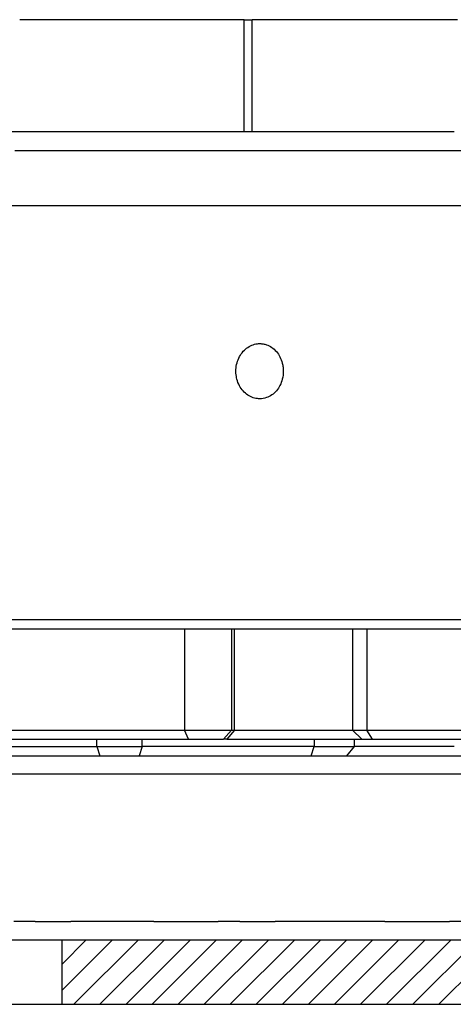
# Model space of a CAD drawing. Extents: x -1763 to 4575, y -3429 to 1051.
# Tile 14 of 174: x 34 to 58, y -2488 to -2434. Entities that reach past the tile are written whole.
import ezdxf

# ---------------------------------------------------------------- set-up
doc = ezdxf.new("R2010")
doc.units = 0
doc.linetypes.add('DASHED', pattern=[15, 7, -8])
doc.layers.get('0').update_dxf_attribs({"linetype": 'CONTINUOUS'})
doc.layers.add('1', color=7, linetype='CONTINUOUS')

# ---------------------------------------------------------------- blocks, each defined once
blk = doc.blocks.new('Z-STACK', base_point=(-660.966, -2583.474))
at = {"layer": '1', "linetype": 'CONTINUOUS'}
h = blk.add_hatch(dxfattribs=at)
h.set_pattern_fill('USER', color=4, angle=45, pattern_type=0)
h.set_pattern_definition([(45, (-1142.2401, -11457.8625), (-0.70710678, 0.70710678), [])])
h.paths.add_polyline_path([(136.345, -2484.16), (136.345, -2484.16), (141.821, -2484.16), (141.821, -2487.66), (136.345, -2487.66), (134.345, -2487.66), (100.643, -2487.66), (36.397, -2487.66), (36.397, -2484.16), (44.801, -2484.16), (44.801, -2484.16), (44.869, -2484.16), (44.869, -2484.16), (46.286, -2484.16), (46.44, -2484.16), (46.908, -2484.16), (57.163, -2484.16), (71.047, -2484.16), (71.897, -2484.16), (76.093, -2484.16), (76.097, -2484.16), (76.965, -2484.16), (77.058, -2484.16), (82.705, -2484.16), (83.397, -2484.16), (84.397, -2484.16), (84.557, -2484.16), (85.758, -2484.16), (103.294, -2484.16), (104.294, -2484.16), (106.758, -2484.16), (107.758, -2484.16), (110.221, -2484.16), (111.221, -2484.16), (111.635, -2484.16), (112.635, -2484.16), (117.442, -2484.16), (118.442, -2484.16), (120.917, -2484.16), (121.917, -2484.16), (123.063, -2484.16), (125.754, -2484.16), (129.567, -2484.16), (131.197, -2484.16), (134.345, -2484.16), (134.345, -2484.16)])
at = {"color": 2, "linetype": 'CONTINUOUS'}
for p, q in [((34.118, -2434.16), (34.117, -2434.16)), ((34.233, -2434.16), (34.118, -2434.16)), ((34.323, -2434.16), (34.233, -2434.16)), ((34.323, -2434.16), (34.323, -2434.16)), ((34.42, -2434.16), (34.323, -2434.16)), ((34.549, -2434.16), (34.42, -2434.16)), ((34.617, -2434.16), (34.549, -2434.16)), ((34.77, -2434.16), (34.617, -2434.16)), ((34.799, -2434.16), (34.77, -2434.16)), ((34.816, -2434.16), (34.799, -2434.16)), ((34.982, -2434.16), (34.816, -2434.16)), ((35.05, -2434.16), (34.982, -2434.16)), ((35.116, -2434.16), (35.05, -2434.16)), ((35.364, -2434.16), (35.116, -2434.16)), ((35.467, -2434.16), (35.364, -2434.16)), ((35.591, -2434.16), (35.467, -2434.16)), ((35.615, -2434.16), (35.591, -2434.16)), ((35.617, -2434.16), (35.615, -2434.16)), ((35.871, -2434.16), (35.617, -2434.16)), ((35.918, -2434.16), (35.871, -2434.16)), ((36.033, -2434.16), (35.918, -2434.16)), ((36.123, -2434.16), (36.033, -2434.16)), ((36.22, -2434.16), (36.123, -2434.16)), ((36.413, -2434.16), (36.22, -2434.16)), ((36.417, -2434.16), (36.413, -2434.16)), ((36.509, -2434.16), (36.417, -2434.16)), ((36.57, -2434.16), (36.509, -2434.16)), ((36.599, -2434.16), (36.57, -2434.16)), ((36.85, -2434.16), (36.599, -2434.16)), ((36.916, -2434.16), (36.85, -2434.16)), ((36.978, -2434.16), (36.916, -2434.16)), ((37.024, -2434.16), (36.978, -2434.16)), ((37.147, -2434.16), (37.024, -2434.16)), ((37.164, -2434.16), (37.147, -2434.16)), ((37.206, -2434.16), (37.164, -2434.16)), ((37.271, -2434.16), (37.206, -2434.16)), ((37.415, -2434.16), (37.271, -2434.16)), ((37.417, -2434.16), (37.415, -2434.16)), ((37.544, -2434.16), (37.417, -2434.16)), ((37.708, -2434.16), (37.544, -2434.16)), ((37.733, -2434.16), (37.708, -2434.16)), ((37.736, -2434.16), (37.733, -2434.16)), ((37.813, -2434.16), (37.736, -2434.16)), ((37.909, -2434.16), (37.813, -2434.16)), ((37.996, -2434.16), (37.909, -2434.16)), ((38.14, -2434.16), (37.996, -2434.16)), ((38.368, -2434.16), (38.14, -2434.16)), ((38.378, -2434.16), (38.368, -2434.16)), ((38.443, -2434.16), (38.378, -2434.16)), ((38.547, -2434.16), (38.443, -2434.16)), ((38.614, -2434.16), (38.547, -2434.16)), ((38.824, -2434.16), (38.614, -2434.16)), ((38.944, -2434.16), (38.824, -2434.16)), ((39, -2434.16), (38.944, -2434.16)), ((39.006, -2434.16), (39, -2434.16)), ((39.153, -2434.16), (39.006, -2434.16)), ((39.187, -2434.16), (39.153, -2434.16)), ((39.287, -2434.16), (39.187, -2434.16)), ((39.508, -2434.16), (39.287, -2434.16)), ((39.533, -2434.16), (39.508, -2434.16)), ((39.536, -2434.16), (39.533, -2434.16)), ((39.632, -2434.16), (39.536, -2434.16)), ((39.796, -2434.16), (39.632, -2434.16)), ((39.94, -2434.16), (39.796, -2434.16)), ((40.068, -2434.16), (39.94, -2434.16)), ((40.085, -2434.16), (40.068, -2434.16)), ((40.168, -2434.16), (40.085, -2434.16)), ((40.243, -2434.16), (40.168, -2434.16)), ((40.351, -2434.16), (40.243, -2434.16)), ((40.414, -2434.16), (40.351, -2434.16)), ((40.583, -2434.16), (40.414, -2434.16)), ((40.687, -2434.16), (40.583, -2434.16)), ((40.783, -2434.16), (40.687, -2434.16)), ((40.8, -2434.16), (40.783, -2434.16)), ((40.849, -2434.16), (40.8, -2434.16)), ((40.953, -2434.16), (40.849, -2434.16)), ((40.987, -2434.16), (40.953, -2434.16)), ((41.046, -2434.16), (40.987, -2434.16)), ((41.204, -2434.16), (41.046, -2434.16)), ((41.329, -2434.16), (41.204, -2434.16)), ((41.432, -2434.16), (41.329, -2434.16)), ((41.448, -2434.16), (41.432, -2434.16)), ((41.468, -2434.16), (41.448, -2434.16)), ((41.481, -2434.16), (41.468, -2434.16)), ((41.485, -2434.16), (41.481, -2434.16)), ((41.533, -2434.16), (41.485, -2434.16)), ((42.057, -2434.16), (41.533, -2434.16)), ((42.093, -2434.16), (42.057, -2434.16)), ((42.128, -2434.16), (42.093, -2434.16)), ((42.151, -2434.16), (42.128, -2434.16)), ((42.183, -2434.16), (42.151, -2434.16)), ((42.249, -2434.16), (42.183, -2434.16)), ((42.383, -2434.16), (42.249, -2434.16)), ((42.669, -2434.16), (42.383, -2434.16)), ((42.691, -2434.16), (42.669, -2434.16)), ((42.846, -2434.16), (42.691, -2434.16)), ((42.856, -2434.16), (42.846, -2434.16)), ((42.881, -2434.16), (42.856, -2434.16)), ((42.909, -2434.16), (42.881, -2434.16)), ((43.004, -2434.16), (42.909, -2434.16)), ((43.129, -2434.16), (43.004, -2434.16)), ((43.248, -2434.16), (43.129, -2434.16)), ((43.333, -2434.16), (43.248, -2434.16)), ((43.593, -2434.16), (43.333, -2434.16)), ((43.62, -2434.16), (43.593, -2434.16)), ((43.644, -2434.16), (43.62, -2434.16)), ((43.729, -2434.16), (43.644, -2434.16)), ((43.857, -2434.16), (43.729, -2434.16)), ((43.893, -2434.16), (43.857, -2434.16)), ((43.916, -2434.16), (43.893, -2434.16)), ((43.928, -2434.16), (43.916, -2434.16)), ((44.069, -2434.16), (43.928, -2434.16)), ((44.328, -2434.16), (44.069, -2434.16)), ((44.491, -2434.16), (44.328, -2434.16)), ((44.516, -2434.16), (44.491, -2434.16)), ((44.558, -2434.16), (44.516, -2434.16)), ((44.638, -2434.16), (44.558, -2434.16)), ((44.656, -2434.16), (44.638, -2434.16)), ((44.682, -2434.16), (44.656, -2434.16)), ((44.709, -2434.16), (44.682, -2434.16)), ((44.892, -2434.16), (44.709, -2434.16)), ((44.993, -2434.16), (44.892, -2434.16)), ((45.024, -2434.16), (44.993, -2434.16)), ((45.129, -2434.16), (45.024, -2434.16)), ((45.387, -2434.16), (45.129, -2434.16)), ((45.42, -2434.16), (45.387, -2434.16)), ((45.444, -2434.16), (45.42, -2434.16)), ((45.582, -2434.16), (45.444, -2434.16)), ((45.632, -2434.16), (45.582, -2434.16)), ((45.716, -2434.16), (45.632, -2434.16)), ((45.786, -2434.16), (45.716, -2434.16)), ((45.916, -2434.16), (45.786, -2434.16)), ((45.958, -2434.16), (45.916, -2434.16)), ((46.013, -2434.16), (45.958, -2434.16)), ((46.117, -2434.16), (46.013, -2434.16)), ((46.128, -2434.16), (46.117, -2434.16)), ((46.3, -2434.16), (46.128, -2434.16)), ((46.3, -2434.16), (46.438, -2434.16)), ((46.438, -2434.16), (46.482, -2434.16)), ((46.482, -2434.16), (46.626, -2434.16)), ((46.626, -2434.16), (46.68, -2434.16)), ((46.68, -2434.16), (46.692, -2434.16)), ((46.692, -2434.16), (46.74, -2434.16)), ((46.787, -2434.16), (46.74, -2434.16)), ((46.824, -2434.16), (46.787, -2434.16)), ((46.896, -2434.16), (46.824, -2434.16)), ((47.077, -2434.16), (46.896, -2434.16)), ((47.197, -2434.16), (47.077, -2434.16)), ((47.339, -2434.16), (47.197, -2434.16)), ((47.382, -2434.16), (47.339, -2434.16)), ((47.413, -2434.16), (47.382, -2434.16)), ((47.432, -2434.16), (47.413, -2434.16)), ((47.545, -2434.16), (47.432, -2434.16)), ((47.574, -2434.16), (47.545, -2434.16)), ((47.586, -2434.16), (47.574, -2434.16)), ((47.831, -2434.16), (47.586, -2434.16)), ((47.917, -2434.16), (47.831, -2434.16)), ((48.03, -2434.16), (47.917, -2434.16)), ((48.142, -2434.16), (48.03, -2434.16)), ((48.298, -2434.16), (48.142, -2434.16)), ((48.418, -2434.16), (48.298, -2434.16)), ((48.426, -2434.16), (48.418, -2434.16)), ((48.459, -2434.16), (48.426, -2434.16)), ((48.477, -2434.16), (48.459, -2434.16)), ((48.48, -2434.16), (48.477, -2434.16)), ((48.696, -2434.16), (48.48, -2434.16)), ((48.739, -2434.16), (48.696, -2434.16)), ((48.968, -2434.16), (48.739, -2434.16)), ((48.997, -2434.16), (48.968, -2434.16)), ((49.163, -2434.16), (48.997, -2434.16)), ((49.257, -2434.16), (49.163, -2434.16)), ((49.313, -2434.16), (49.257, -2434.16)), ((49.345, -2434.16), (49.313, -2434.16)), ((49.374, -2434.16), (49.345, -2434.16)), ((49.441, -2434.16), (49.374, -2434.16)), ((49.453, -2434.16), (49.441, -2434.16)), ((49.542, -2434.16), (49.453, -2434.16)), ((49.631, -2434.16), (49.542, -2434.16)), ((49.698, -2434.16), (49.631, -2434.16)), ((49.83, -2434.16), (49.698, -2434.16)), ((50.102, -2434.16), (49.83, -2434.16)), ((50.218, -2434.16), (50.102, -2434.16)), ((50.259, -2434.16), (50.218, -2434.16)), ((50.297, -2434.16), (50.259, -2434.16)), ((50.418, -2434.16), (50.297, -2434.16)), ((50.465, -2434.16), (50.418, -2434.16)), ((50.516, -2434.16), (50.465, -2434.16)), ((50.657, -2434.16), (50.516, -2434.16)), ((50.687, -2434.16), (50.657, -2434.16)), ((50.713, -2434.16), (50.687, -2434.16)), ((50.768, -2434.16), (50.713, -2434.16)), ((50.884, -2434.16), (50.768, -2434.16)), ((50.91, -2434.16), (50.884, -2434.16)), ((50.963, -2434.16), (50.91, -2434.16)), ((51.241, -2434.16), (50.963, -2434.16)), ((51.253, -2434.16), (51.241, -2434.16)), ((51.373, -2434.16), (51.253, -2434.16)), ((51.488, -2434.16), (51.373, -2434.16)), ((51.719, -2434.16), (51.488, -2434.16)), ((51.833, -2434.16), (51.719, -2434.16)), ((51.902, -2434.16), (51.833, -2434.16)), ((51.903, -2434.16), (51.902, -2434.16)), ((51.916, -2434.16), (51.903, -2434.16)), ((51.997, -2434.16), (51.916, -2434.16)), ((52.097, -2434.16), (51.997, -2434.16)), ((52.218, -2434.16), (52.097, -2434.16)), ((52.265, -2434.16), (52.218, -2434.16)), ((52.276, -2434.16), (52.265, -2434.16)), ((52.31, -2434.16), (52.276, -2434.16)), ((52.487, -2434.16), (52.31, -2434.16)), ((52.563, -2434.16), (52.487, -2434.16)), ((52.644, -2434.16), (52.563, -2434.16)), ((52.684, -2434.16), (52.644, -2434.16)), ((52.686, -2434.16), (52.684, -2434.16)), ((53.054, -2434.16), (52.686, -2434.16)), ((53.085, -2434.16), (53.054, -2434.16)), ((53.096, -2434.16), (53.085, -2434.16)), ((53.119, -2434.16), (53.096, -2434.16)), ((53.173, -2434.16), (53.119, -2434.16)), ((53.255, -2434.16), (53.173, -2434.16)), ((53.288, -2434.16), (53.255, -2434.16)), ((53.397, -2434.16), (53.288, -2434.16)), ((53.573, -2434.16), (53.397, -2434.16)), ((53.633, -2434.16), (53.573, -2434.16)), ((53.703, -2434.16), (53.633, -2434.16)), ((53.747, -2434.16), (53.703, -2434.16)), ((53.902, -2434.16), (53.747, -2434.16)), ((53.916, -2434.16), (53.902, -2434.16)), ((53.963, -2434.16), (53.916, -2434.16)), ((54.076, -2434.16), (53.963, -2434.16)), ((54.205, -2434.16), (54.076, -2434.16)), ((54.436, -2434.16), (54.205, -2434.16)), ((54.444, -2434.16), (54.436, -2434.16)), ((54.485, -2434.16), (54.444, -2434.16)), ((54.486, -2434.16), (54.485, -2434.16)), ((54.662, -2434.16), (54.486, -2434.16)), ((54.854, -2434.16), (54.662, -2434.16)), ((55.055, -2434.16), (54.854, -2434.16)), ((55.137, -2434.16), (55.055, -2434.16)), ((55.241, -2434.16), (55.137, -2434.16)), ((55.302, -2434.16), (55.241, -2434.16)), ((55.342, -2434.16), (55.302, -2434.16)), ((55.356, -2434.16), (55.342, -2434.16)), ((55.373, -2434.16), (55.356, -2434.16)), ((55.497, -2434.16), (55.373, -2434.16)), ((55.547, -2434.16), (55.497, -2434.16)), ((55.65, -2434.16), (55.547, -2434.16)), ((55.716, -2434.16), (55.65, -2434.16)), ((55.756, -2434.16), (55.716, -2434.16)), ((55.836, -2434.16), (55.756, -2434.16)), ((56.005, -2434.16), (55.836, -2434.16)), ((56.069, -2434.16), (56.005, -2434.16)), ((56.352, -2434.16), (56.069, -2434.16)), ((56.462, -2434.16), (56.352, -2434.16)), ((56.518, -2434.16), (56.462, -2434.16)), ((56.619, -2434.16), (56.518, -2434.16)), ((56.641, -2434.16), (56.619, -2434.16)), ((56.655, -2434.16), (56.641, -2434.16)), ((56.715, -2434.16), (56.655, -2434.16)), ((56.865, -2434.16), (56.715, -2434.16)), ((56.937, -2434.16), (56.865, -2434.16)), ((56.949, -2434.16), (56.937, -2434.16)), ((57.05, -2434.16), (56.949, -2434.16)), ((57.142, -2434.16), (57.05, -2434.16)), ((57.156, -2434.16), (57.142, -2434.16)), ((57.156, -2434.16), (57.156, -2434.16)), ((57.23, -2434.16), (57.156, -2434.16)), ((57.297, -2434.16), (57.23, -2434.16)), ((57.476, -2434.16), (57.297, -2434.16)), ((57.869, -2434.16), (57.476, -2434.16))]:
    blk.add_line(p, q, dxfattribs=at)
at = {"color": 7, "linetype": 'DASHED'}
for p, q in [((34.118, -2434.16), (34.117, -2434.16)), ((34.233, -2434.16), (34.118, -2434.16)), ((34.323, -2434.16), (34.233, -2434.16)), ((34.323, -2434.16), (34.323, -2434.16)), ((34.42, -2434.16), (34.323, -2434.16)), ((34.549, -2434.16), (34.42, -2434.16)), ((34.617, -2434.16), (34.549, -2434.16)), ((34.77, -2434.16), (34.617, -2434.16)), ((34.799, -2434.16), (34.77, -2434.16)), ((34.816, -2434.16), (34.799, -2434.16)), ((34.982, -2434.16), (34.816, -2434.16)), ((35.05, -2434.16), (34.982, -2434.16)), ((35.116, -2434.16), (35.05, -2434.16)), ((35.364, -2434.16), (35.116, -2434.16)), ((35.467, -2434.16), (35.364, -2434.16)), ((35.591, -2434.16), (35.467, -2434.16)), ((35.615, -2434.16), (35.591, -2434.16)), ((35.617, -2434.16), (35.615, -2434.16)), ((35.871, -2434.16), (35.617, -2434.16)), ((35.918, -2434.16), (35.871, -2434.16)), ((36.033, -2434.16), (35.918, -2434.16)), ((36.123, -2434.16), (36.033, -2434.16)), ((36.22, -2434.16), (36.123, -2434.16)), ((36.413, -2434.16), (36.22, -2434.16)), ((36.417, -2434.16), (36.413, -2434.16)), ((36.509, -2434.16), (36.417, -2434.16)), ((36.57, -2434.16), (36.509, -2434.16)), ((36.599, -2434.16), (36.57, -2434.16)), ((36.85, -2434.16), (36.599, -2434.16)), ((36.916, -2434.16), (36.85, -2434.16)), ((36.978, -2434.16), (36.916, -2434.16)), ((37.024, -2434.16), (36.978, -2434.16)), ((37.147, -2434.16), (37.024, -2434.16)), ((37.164, -2434.16), (37.147, -2434.16)), ((37.206, -2434.16), (37.164, -2434.16)), ((37.271, -2434.16), (37.206, -2434.16)), ((37.415, -2434.16), (37.271, -2434.16)), ((37.417, -2434.16), (37.415, -2434.16)), ((37.544, -2434.16), (37.417, -2434.16)), ((37.708, -2434.16), (37.544, -2434.16)), ((37.733, -2434.16), (37.708, -2434.16)), ((37.736, -2434.16), (37.733, -2434.16)), ((37.813, -2434.16), (37.736, -2434.16)), ((37.909, -2434.16), (37.813, -2434.16)), ((37.996, -2434.16), (37.909, -2434.16)), ((38.14, -2434.16), (37.996, -2434.16)), ((38.368, -2434.16), (38.14, -2434.16)), ((38.378, -2434.16), (38.368, -2434.16)), ((38.443, -2434.16), (38.378, -2434.16)), ((38.547, -2434.16), (38.443, -2434.16)), ((38.614, -2434.16), (38.547, -2434.16)), ((38.824, -2434.16), (38.614, -2434.16)), ((38.944, -2434.16), (38.824, -2434.16)), ((39, -2434.16), (38.944, -2434.16)), ((39.006, -2434.16), (39, -2434.16)), ((39.153, -2434.16), (39.006, -2434.16)), ((39.187, -2434.16), (39.153, -2434.16)), ((39.287, -2434.16), (39.187, -2434.16)), ((39.508, -2434.16), (39.287, -2434.16)), ((39.533, -2434.16), (39.508, -2434.16)), ((39.536, -2434.16), (39.533, -2434.16)), ((39.632, -2434.16), (39.536, -2434.16)), ((39.796, -2434.16), (39.632, -2434.16)), ((39.94, -2434.16), (39.796, -2434.16)), ((40.068, -2434.16), (39.94, -2434.16)), ((40.085, -2434.16), (40.068, -2434.16)), ((40.168, -2434.16), (40.085, -2434.16)), ((40.243, -2434.16), (40.168, -2434.16)), ((40.351, -2434.16), (40.243, -2434.16)), ((40.414, -2434.16), (40.351, -2434.16)), ((40.583, -2434.16), (40.414, -2434.16)), ((40.687, -2434.16), (40.583, -2434.16)), ((40.783, -2434.16), (40.687, -2434.16)), ((40.8, -2434.16), (40.783, -2434.16)), ((40.849, -2434.16), (40.8, -2434.16)), ((40.953, -2434.16), (40.849, -2434.16)), ((40.987, -2434.16), (40.953, -2434.16)), ((41.046, -2434.16), (40.987, -2434.16)), ((41.204, -2434.16), (41.046, -2434.16)), ((41.329, -2434.16), (41.204, -2434.16)), ((41.432, -2434.16), (41.329, -2434.16)), ((41.448, -2434.16), (41.432, -2434.16)), ((41.468, -2434.16), (41.448, -2434.16)), ((41.481, -2434.16), (41.468, -2434.16)), ((41.485, -2434.16), (41.481, -2434.16)), ((41.533, -2434.16), (41.485, -2434.16)), ((42.057, -2434.16), (41.533, -2434.16)), ((42.093, -2434.16), (42.057, -2434.16)), ((42.128, -2434.16), (42.093, -2434.16)), ((42.151, -2434.16), (42.128, -2434.16)), ((42.183, -2434.16), (42.151, -2434.16)), ((42.249, -2434.16), (42.183, -2434.16)), ((42.383, -2434.16), (42.249, -2434.16)), ((42.669, -2434.16), (42.383, -2434.16)), ((42.691, -2434.16), (42.669, -2434.16)), ((42.846, -2434.16), (42.691, -2434.16)), ((42.856, -2434.16), (42.846, -2434.16)), ((42.881, -2434.16), (42.856, -2434.16)), ((42.909, -2434.16), (42.881, -2434.16)), ((43.004, -2434.16), (42.909, -2434.16)), ((43.129, -2434.16), (43.004, -2434.16)), ((43.248, -2434.16), (43.129, -2434.16)), ((43.333, -2434.16), (43.248, -2434.16)), ((43.593, -2434.16), (43.333, -2434.16)), ((43.62, -2434.16), (43.593, -2434.16)), ((43.644, -2434.16), (43.62, -2434.16)), ((43.729, -2434.16), (43.644, -2434.16)), ((43.857, -2434.16), (43.729, -2434.16)), ((43.893, -2434.16), (43.857, -2434.16)), ((43.916, -2434.16), (43.893, -2434.16)), ((43.928, -2434.16), (43.916, -2434.16)), ((44.069, -2434.16), (43.928, -2434.16)), ((44.328, -2434.16), (44.069, -2434.16)), ((44.491, -2434.16), (44.328, -2434.16)), ((44.516, -2434.16), (44.491, -2434.16)), ((44.558, -2434.16), (44.516, -2434.16)), ((44.638, -2434.16), (44.558, -2434.16)), ((44.656, -2434.16), (44.638, -2434.16)), ((44.682, -2434.16), (44.656, -2434.16)), ((44.709, -2434.16), (44.682, -2434.16)), ((44.892, -2434.16), (44.709, -2434.16)), ((44.993, -2434.16), (44.892, -2434.16)), ((45.024, -2434.16), (44.993, -2434.16)), ((45.129, -2434.16), (45.024, -2434.16)), ((45.387, -2434.16), (45.129, -2434.16)), ((45.42, -2434.16), (45.387, -2434.16)), ((45.444, -2434.16), (45.42, -2434.16)), ((45.582, -2434.16), (45.444, -2434.16)), ((45.632, -2434.16), (45.582, -2434.16)), ((45.716, -2434.16), (45.632, -2434.16)), ((45.786, -2434.16), (45.716, -2434.16)), ((45.916, -2434.16), (45.786, -2434.16)), ((45.958, -2434.16), (45.916, -2434.16)), ((46.013, -2434.16), (45.958, -2434.16)), ((46.117, -2434.16), (46.013, -2434.16)), ((46.128, -2434.16), (46.117, -2434.16)), ((46.3, -2434.16), (46.128, -2434.16)), ((46.3, -2434.16), (46.438, -2434.16)), ((46.438, -2434.16), (46.482, -2434.16)), ((46.482, -2434.16), (46.626, -2434.16)), ((46.626, -2434.16), (46.68, -2434.16)), ((46.68, -2434.16), (46.692, -2434.16)), ((46.692, -2434.16), (46.74, -2434.16)), ((46.787, -2434.16), (46.74, -2434.16)), ((46.787, -2434.16), (46.74, -2434.16)), ((46.824, -2434.16), (46.787, -2434.16)), ((46.824, -2434.16), (46.787, -2434.16)), ((46.896, -2434.16), (46.824, -2434.16)), ((46.896, -2434.16), (46.824, -2434.16)), ((47.077, -2434.16), (46.896, -2434.16)), ((47.077, -2434.16), (46.896, -2434.16)), ((47.197, -2434.16), (47.077, -2434.16)), ((47.197, -2434.16), (47.077, -2434.16)), ((47.339, -2434.16), (47.197, -2434.16)), ((47.339, -2434.16), (47.197, -2434.16)), ((47.382, -2434.16), (47.339, -2434.16)), ((47.382, -2434.16), (47.339, -2434.16)), ((47.413, -2434.16), (47.382, -2434.16)), ((47.413, -2434.16), (47.382, -2434.16)), ((47.432, -2434.16), (47.413, -2434.16)), ((47.432, -2434.16), (47.413, -2434.16)), ((47.545, -2434.16), (47.432, -2434.16)), ((47.545, -2434.16), (47.432, -2434.16)), ((47.574, -2434.16), (47.545, -2434.16)), ((47.574, -2434.16), (47.545, -2434.16)), ((47.586, -2434.16), (47.574, -2434.16)), ((47.586, -2434.16), (47.574, -2434.16)), ((47.831, -2434.16), (47.586, -2434.16)), ((47.831, -2434.16), (47.586, -2434.16)), ((47.917, -2434.16), (47.831, -2434.16)), ((47.917, -2434.16), (47.831, -2434.16)), ((48.03, -2434.16), (47.917, -2434.16)), ((48.03, -2434.16), (47.917, -2434.16)), ((48.142, -2434.16), (48.03, -2434.16)), ((48.142, -2434.16), (48.03, -2434.16)), ((48.298, -2434.16), (48.142, -2434.16)), ((48.298, -2434.16), (48.142, -2434.16)), ((48.418, -2434.16), (48.298, -2434.16)), ((48.418, -2434.16), (48.298, -2434.16)), ((48.426, -2434.16), (48.418, -2434.16)), ((48.426, -2434.16), (48.418, -2434.16)), ((48.459, -2434.16), (48.426, -2434.16)), ((48.459, -2434.16), (48.426, -2434.16)), ((48.477, -2434.16), (48.459, -2434.16)), ((48.477, -2434.16), (48.459, -2434.16)), ((48.48, -2434.16), (48.477, -2434.16)), ((48.48, -2434.16), (48.477, -2434.16)), ((48.696, -2434.16), (48.48, -2434.16)), ((48.696, -2434.16), (48.48, -2434.16)), ((48.739, -2434.16), (48.696, -2434.16)), ((48.739, -2434.16), (48.696, -2434.16)), ((48.968, -2434.16), (48.739, -2434.16)), ((48.968, -2434.16), (48.739, -2434.16)), ((48.997, -2434.16), (48.968, -2434.16)), ((48.997, -2434.16), (48.968, -2434.16)), ((49.163, -2434.16), (48.997, -2434.16)), ((49.163, -2434.16), (48.997, -2434.16)), ((49.257, -2434.16), (49.163, -2434.16)), ((49.257, -2434.16), (49.163, -2434.16)), ((49.313, -2434.16), (49.257, -2434.16)), ((49.313, -2434.16), (49.257, -2434.16)), ((49.345, -2434.16), (49.313, -2434.16)), ((49.345, -2434.16), (49.313, -2434.16)), ((49.374, -2434.16), (49.345, -2434.16)), ((49.374, -2434.16), (49.345, -2434.16)), ((49.441, -2434.16), (49.374, -2434.16)), ((49.441, -2434.16), (49.374, -2434.16)), ((49.453, -2434.16), (49.441, -2434.16)), ((49.453, -2434.16), (49.441, -2434.16)), ((49.542, -2434.16), (49.453, -2434.16)), ((49.542, -2434.16), (49.453, -2434.16)), ((49.631, -2434.16), (49.542, -2434.16)), ((49.631, -2434.16), (49.542, -2434.16)), ((49.698, -2434.16), (49.631, -2434.16)), ((49.698, -2434.16), (49.631, -2434.16)), ((49.83, -2434.16), (49.698, -2434.16)), ((49.83, -2434.16), (49.698, -2434.16)), ((50.102, -2434.16), (49.83, -2434.16)), ((50.102, -2434.16), (49.83, -2434.16)), ((50.218, -2434.16), (50.102, -2434.16)), ((50.218, -2434.16), (50.102, -2434.16)), ((50.259, -2434.16), (50.218, -2434.16)), ((50.259, -2434.16), (50.218, -2434.16)), ((50.297, -2434.16), (50.259, -2434.16)), ((50.297, -2434.16), (50.259, -2434.16)), ((50.418, -2434.16), (50.297, -2434.16)), ((50.418, -2434.16), (50.297, -2434.16)), ((50.465, -2434.16), (50.418, -2434.16)), ((50.465, -2434.16), (50.418, -2434.16)), ((50.516, -2434.16), (50.465, -2434.16)), ((50.516, -2434.16), (50.465, -2434.16)), ((50.657, -2434.16), (50.516, -2434.16)), ((50.657, -2434.16), (50.516, -2434.16)), ((50.687, -2434.16), (50.657, -2434.16)), ((50.687, -2434.16), (50.657, -2434.16)), ((50.713, -2434.16), (50.687, -2434.16)), ((50.713, -2434.16), (50.687, -2434.16)), ((50.768, -2434.16), (50.713, -2434.16)), ((50.768, -2434.16), (50.713, -2434.16)), ((50.884, -2434.16), (50.768, -2434.16)), ((50.884, -2434.16), (50.768, -2434.16)), ((50.91, -2434.16), (50.884, -2434.16)), ((50.91, -2434.16), (50.884, -2434.16)), ((50.963, -2434.16), (50.91, -2434.16)), ((50.963, -2434.16), (50.91, -2434.16)), ((51.241, -2434.16), (50.963, -2434.16)), ((51.241, -2434.16), (50.963, -2434.16)), ((51.253, -2434.16), (51.241, -2434.16)), ((51.253, -2434.16), (51.241, -2434.16)), ((51.373, -2434.16), (51.253, -2434.16)), ((51.373, -2434.16), (51.253, -2434.16)), ((51.488, -2434.16), (51.373, -2434.16)), ((51.488, -2434.16), (51.373, -2434.16)), ((51.719, -2434.16), (51.488, -2434.16)), ((51.719, -2434.16), (51.488, -2434.16)), ((51.833, -2434.16), (51.719, -2434.16)), ((51.833, -2434.16), (51.719, -2434.16)), ((51.902, -2434.16), (51.833, -2434.16)), ((51.902, -2434.16), (51.833, -2434.16)), ((51.903, -2434.16), (51.902, -2434.16)), ((51.903, -2434.16), (51.902, -2434.16)), ((51.916, -2434.16), (51.903, -2434.16)), ((51.916, -2434.16), (51.903, -2434.16)), ((51.997, -2434.16), (51.916, -2434.16)), ((51.997, -2434.16), (51.916, -2434.16)), ((52.097, -2434.16), (51.997, -2434.16)), ((52.097, -2434.16), (51.997, -2434.16)), ((52.218, -2434.16), (52.097, -2434.16)), ((52.218, -2434.16), (52.097, -2434.16)), ((52.265, -2434.16), (52.218, -2434.16)), ((52.265, -2434.16), (52.218, -2434.16)), ((52.276, -2434.16), (52.265, -2434.16)), ((52.276, -2434.16), (52.265, -2434.16)), ((52.31, -2434.16), (52.276, -2434.16)), ((52.31, -2434.16), (52.276, -2434.16)), ((52.487, -2434.16), (52.31, -2434.16)), ((52.487, -2434.16), (52.31, -2434.16)), ((52.563, -2434.16), (52.487, -2434.16)), ((52.563, -2434.16), (52.487, -2434.16)), ((52.644, -2434.16), (52.563, -2434.16)), ((52.644, -2434.16), (52.563, -2434.16)), ((52.684, -2434.16), (52.644, -2434.16)), ((52.684, -2434.16), (52.644, -2434.16)), ((52.686, -2434.16), (52.684, -2434.16)), ((52.686, -2434.16), (52.684, -2434.16)), ((53.054, -2434.16), (52.686, -2434.16)), ((53.054, -2434.16), (52.686, -2434.16)), ((53.085, -2434.16), (53.054, -2434.16)), ((53.085, -2434.16), (53.054, -2434.16)), ((53.096, -2434.16), (53.085, -2434.16)), ((53.096, -2434.16), (53.085, -2434.16)), ((53.119, -2434.16), (53.096, -2434.16)), ((53.119, -2434.16), (53.096, -2434.16)), ((53.173, -2434.16), (53.119, -2434.16)), ((53.173, -2434.16), (53.119, -2434.16)), ((53.255, -2434.16), (53.173, -2434.16)), ((53.255, -2434.16), (53.173, -2434.16)), ((53.288, -2434.16), (53.255, -2434.16)), ((53.288, -2434.16), (53.255, -2434.16)), ((53.397, -2434.16), (53.288, -2434.16)), ((53.397, -2434.16), (53.288, -2434.16)), ((53.573, -2434.16), (53.397, -2434.16)), ((53.573, -2434.16), (53.397, -2434.16)), ((53.633, -2434.16), (53.573, -2434.16)), ((53.633, -2434.16), (53.573, -2434.16)), ((53.703, -2434.16), (53.633, -2434.16)), ((53.703, -2434.16), (53.633, -2434.16)), ((53.747, -2434.16), (53.703, -2434.16)), ((53.747, -2434.16), (53.703, -2434.16)), ((53.902, -2434.16), (53.747, -2434.16)), ((53.902, -2434.16), (53.747, -2434.16)), ((53.916, -2434.16), (53.902, -2434.16)), ((53.916, -2434.16), (53.902, -2434.16)), ((53.963, -2434.16), (53.916, -2434.16)), ((53.963, -2434.16), (53.916, -2434.16)), ((54.076, -2434.16), (53.963, -2434.16)), ((54.076, -2434.16), (53.963, -2434.16)), ((54.205, -2434.16), (54.076, -2434.16)), ((54.205, -2434.16), (54.076, -2434.16)), ((54.436, -2434.16), (54.205, -2434.16)), ((54.436, -2434.16), (54.205, -2434.16)), ((54.444, -2434.16), (54.436, -2434.16)), ((54.444, -2434.16), (54.436, -2434.16)), ((54.485, -2434.16), (54.444, -2434.16)), ((54.485, -2434.16), (54.444, -2434.16)), ((54.486, -2434.16), (54.485, -2434.16)), ((54.486, -2434.16), (54.485, -2434.16)), ((54.662, -2434.16), (54.486, -2434.16)), ((54.662, -2434.16), (54.486, -2434.16)), ((54.854, -2434.16), (54.662, -2434.16)), ((54.854, -2434.16), (54.662, -2434.16)), ((55.055, -2434.16), (54.854, -2434.16)), ((55.055, -2434.16), (54.854, -2434.16)), ((55.137, -2434.16), (55.055, -2434.16)), ((55.137, -2434.16), (55.055, -2434.16)), ((55.241, -2434.16), (55.137, -2434.16)), ((55.241, -2434.16), (55.137, -2434.16)), ((55.302, -2434.16), (55.241, -2434.16)), ((55.302, -2434.16), (55.241, -2434.16)), ((55.342, -2434.16), (55.302, -2434.16)), ((55.342, -2434.16), (55.302, -2434.16)), ((55.356, -2434.16), (55.342, -2434.16)), ((55.356, -2434.16), (55.342, -2434.16)), ((55.373, -2434.16), (55.356, -2434.16)), ((55.373, -2434.16), (55.356, -2434.16)), ((55.497, -2434.16), (55.373, -2434.16)), ((55.497, -2434.16), (55.373, -2434.16)), ((55.547, -2434.16), (55.497, -2434.16)), ((55.547, -2434.16), (55.497, -2434.16)), ((55.65, -2434.16), (55.547, -2434.16)), ((55.65, -2434.16), (55.547, -2434.16)), ((55.716, -2434.16), (55.65, -2434.16)), ((55.716, -2434.16), (55.65, -2434.16)), ((55.756, -2434.16), (55.716, -2434.16)), ((55.756, -2434.16), (55.716, -2434.16)), ((55.836, -2434.16), (55.756, -2434.16)), ((55.836, -2434.16), (55.756, -2434.16)), ((56.005, -2434.16), (55.836, -2434.16)), ((56.005, -2434.16), (55.836, -2434.16)), ((56.069, -2434.16), (56.005, -2434.16)), ((56.069, -2434.16), (56.005, -2434.16)), ((56.352, -2434.16), (56.069, -2434.16)), ((56.352, -2434.16), (56.069, -2434.16)), ((56.462, -2434.16), (56.352, -2434.16)), ((56.462, -2434.16), (56.352, -2434.16)), ((56.518, -2434.16), (56.462, -2434.16)), ((56.518, -2434.16), (56.462, -2434.16)), ((56.619, -2434.16), (56.518, -2434.16)), ((56.619, -2434.16), (56.518, -2434.16)), ((56.641, -2434.16), (56.619, -2434.16)), ((56.641, -2434.16), (56.619, -2434.16)), ((56.655, -2434.16), (56.641, -2434.16)), ((56.655, -2434.16), (56.641, -2434.16)), ((56.715, -2434.16), (56.655, -2434.16)), ((56.715, -2434.16), (56.655, -2434.16)), ((56.865, -2434.16), (56.715, -2434.16)), ((56.865, -2434.16), (56.715, -2434.16)), ((56.937, -2434.16), (56.865, -2434.16)), ((56.937, -2434.16), (56.865, -2434.16)), ((56.949, -2434.16), (56.937, -2434.16)), ((56.949, -2434.16), (56.937, -2434.16)), ((57.05, -2434.16), (56.949, -2434.16)), ((57.05, -2434.16), (56.949, -2434.16)), ((57.142, -2434.16), (57.05, -2434.16)), ((57.142, -2434.16), (57.05, -2434.16)), ((57.156, -2434.16), (57.142, -2434.16)), ((57.156, -2434.16), (57.142, -2434.16)), ((57.156, -2434.16), (57.156, -2434.16)), ((57.23, -2434.16), (57.156, -2434.16)), ((57.23, -2434.16), (57.156, -2434.16)), ((57.156, -2434.16), (57.156, -2434.16)), ((57.297, -2434.16), (57.23, -2434.16)), ((57.297, -2434.16), (57.23, -2434.16)), ((57.476, -2434.16), (57.297, -2434.16)), ((57.476, -2434.16), (57.297, -2434.16)), ((57.869, -2434.16), (57.476, -2434.16)), ((57.869, -2434.16), (57.476, -2434.16)), ((38.311, -2440.26), (20.829, -2440.26)), ((40.763, -2440.26), (38.311, -2440.26)), ((46.3, -2440.26), (40.763, -2440.26)), ((46.74, -2440.26), (46.3, -2440.26)), ((50.093, -2440.26), (46.74, -2440.26)), ((50.093, -2440.26), (46.74, -2440.26)), ((52.278, -2440.26), (50.093, -2440.26)), ((52.278, -2440.26), (50.093, -2440.26)), ((53.096, -2440.26), (52.278, -2440.26)), ((53.096, -2440.26), (52.278, -2440.26)), ((56.518, -2440.26), (53.096, -2440.26)), ((56.518, -2440.26), (53.096, -2440.26)), ((56.949, -2440.26), (56.518, -2440.26)), ((56.949, -2440.26), (56.518, -2440.26)), ((57.706, -2440.26), (56.949, -2440.26)), ((57.706, -2440.26), (56.949, -2440.26)), ((33.846, -2441.26), (34.43, -2441.26)), ((34.43, -2441.26), (34.602, -2441.26)), ((34.602, -2441.26), (34.67, -2441.26)), ((34.67, -2441.26), (34.703, -2441.26)), ((34.703, -2441.26), (34.724, -2441.26)), ((34.724, -2441.26), (34.752, -2441.26)), ((34.752, -2441.26), (34.847, -2441.26)), ((34.847, -2441.26), (34.852, -2441.26)), ((34.852, -2441.26), (34.936, -2441.26)), ((34.936, -2441.26), (34.941, -2441.26)), ((34.941, -2441.26), (34.969, -2441.26)), ((34.969, -2441.26), (34.97, -2441.26)), ((34.97, -2441.26), (34.992, -2441.26)), ((34.992, -2441.26), (35.091, -2441.26)), ((35.091, -2441.26), (35.18, -2441.26)), ((35.18, -2441.26), (35.682, -2441.26)), ((35.682, -2441.26), (35.715, -2441.26)), ((35.715, -2441.26), (35.781, -2441.26)), ((35.781, -2441.26), (35.915, -2441.26)), ((35.915, -2441.26), (35.977, -2441.26)), ((35.977, -2441.26), (35.999, -2441.26)), ((35.999, -2441.26), (36.055, -2441.26)), ((36.055, -2441.26), (36.059, -2441.26)), ((36.059, -2441.26), (36.122, -2441.26)), ((36.122, -2441.26), (36.194, -2441.26)), ((36.194, -2441.26), (36.198, -2441.26)), ((36.198, -2441.26), (36.35, -2441.26)), ((36.35, -2441.26), (36.393, -2441.26)), ((36.393, -2441.26), (36.511, -2441.26)), ((36.511, -2441.26), (36.515, -2441.26)), ((36.515, -2441.26), (36.678, -2441.26)), ((36.678, -2441.26), (36.721, -2441.26)), ((36.721, -2441.26), (36.85, -2441.26)), ((36.85, -2441.26), (36.893, -2441.26)), ((36.893, -2441.26), (37.028, -2441.26)), ((37.028, -2441.26), (37.06, -2441.26)), ((37.06, -2441.26), (37.123, -2441.26)), ((37.123, -2441.26), (37.222, -2441.26)), ((37.222, -2441.26), (37.223, -2441.26)), ((37.223, -2441.26), (37.334, -2441.26)), ((37.334, -2441.26), (37.405, -2441.26)), ((37.405, -2441.26), (37.423, -2441.26)), ((37.423, -2441.26), (37.49, -2441.26)), ((37.49, -2441.26), (37.523, -2441.26)), ((37.523, -2441.26), (37.533, -2441.26)), ((37.533, -2441.26), (37.534, -2441.26)), ((37.534, -2441.26), (37.65, -2441.26)), ((37.65, -2441.26), (37.734, -2441.26)), ((37.734, -2441.26), (37.806, -2441.26)), ((37.806, -2441.26), (38.207, -2441.26)), ((38.207, -2441.26), (38.479, -2441.26)), ((38.479, -2441.26), (38.497, -2441.26)), ((38.497, -2441.26), (38.525, -2441.26)), ((38.525, -2441.26), (38.586, -2441.26)), ((38.586, -2441.26), (38.681, -2441.26)), ((38.681, -2441.26), (38.814, -2441.26)), ((38.814, -2441.26), (39.092, -2441.26)), ((39.092, -2441.26), (39.237, -2441.26)), ((39.237, -2441.26), (39.365, -2441.26)), ((39.365, -2441.26), (39.471, -2441.26)), ((39.471, -2441.26), (39.554, -2441.26)), ((39.554, -2441.26), (39.62, -2441.26)), ((39.62, -2441.26), (39.898, -2441.26)), ((39.898, -2441.26), (40.649, -2441.26)), ((40.649, -2441.26), (40.744, -2441.26)), ((40.744, -2441.26), (41.328, -2441.26)), ((41.328, -2441.26), (41.501, -2441.26)), ((41.501, -2441.26), (41.622, -2441.26)), ((41.622, -2441.26), (41.651, -2441.26)), ((41.651, -2441.26), (41.751, -2441.26)), ((41.751, -2441.26), (41.834, -2441.26)), ((41.834, -2441.26), (41.839, -2441.26)), ((41.839, -2441.26), (41.867, -2441.26)), ((41.867, -2441.26), (41.989, -2441.26)), ((41.989, -2441.26), (42.079, -2441.26)), ((42.079, -2441.26), (44.911, -2441.26)), ((44.911, -2441.26), (44.932, -2441.26)), ((44.932, -2441.26), (45.134, -2441.26)), ((45.134, -2441.26), (45.295, -2441.26)), ((45.295, -2441.26), (45.528, -2441.26)), ((45.528, -2441.26), (45.99, -2441.26)), ((45.99, -2441.26), (57.592, -2441.26)), ((57.592, -2441.26), (58.063, -2441.26)), ((35.073, -2472.76), (37.591, -2472.76)), ((37.591, -2472.76), (40.69, -2472.76)), ((40.69, -2472.76), (41.273, -2472.76)), ((35.573, -2473.26), (37.591, -2473.26)), ((37.591, -2473.26), (40.69, -2473.26)), ((40.69, -2473.26), (40.773, -2473.26)), ((20.824, -2474.16), (38.462, -2474.16)), ((38.462, -2474.16), (40.608, -2474.16)), ((40.608, -2474.16), (44.801, -2474.16)), ((44.801, -2474.16), (44.869, -2474.16)), ((44.869, -2474.16), (47.167, -2474.16)), ((47.167, -2474.16), (47.406, -2474.16)), ((47.406, -2474.16), (49.937, -2474.16)), ((49.937, -2474.16), (51.849, -2474.16)), ((51.849, -2474.16), (57.163, -2474.16)), ((57.163, -2474.16), (58.206, -2474.16)), ((34.958, -2483.16), (34.571, -2483.16)), ((34.958, -2483.16), (35.341, -2483.16)), ((35.341, -2483.16), (36.891, -2483.16)), ((41.39, -2483.16), (42.94, -2483.16)), ((42.94, -2483.16), (44.488, -2483.16)), ((44.488, -2483.16), (44.875, -2483.16)), ((44.875, -2483.16), (44.893, -2483.16)), ((46.058, -2483.16), (45.67, -2483.16)), ((46.058, -2483.16), (46.44, -2483.16)), ((46.44, -2483.16), (46.891, -2483.16)), ((46.891, -2483.16), (46.936, -2483.16)), ((46.936, -2483.16), (47.167, -2483.16)), ((47.167, -2483.16), (47.99, -2483.16)), ((53.933, -2483.16), (55.483, -2483.16)), ((55.483, -2483.16), (57.031, -2483.16)), ((57.031, -2483.16), (57.418, -2483.16)), ((57.418, -2483.16), (57.436, -2483.16))]:
    blk.add_line(p, q, dxfattribs=at)
at = {"color": 7, "linetype": 'CONTINUOUS'}
for p, q in [((46.3, -2440.26), (46.3, -2434.16)), ((46.74, -2440.26), (46.74, -2434.16)), ((38.311, -2440.26), (20.829, -2440.26)), ((40.763, -2440.26), (38.311, -2440.26)), ((46.3, -2440.26), (40.763, -2440.26)), ((46.74, -2440.26), (46.3, -2440.26)), ((50.093, -2440.26), (46.74, -2440.26)), ((52.278, -2440.26), (50.093, -2440.26)), ((53.096, -2440.26), (52.278, -2440.26)), ((56.518, -2440.26), (53.096, -2440.26)), ((56.949, -2440.26), (56.518, -2440.26)), ((57.706, -2440.26), (56.949, -2440.26)), ((38.311, -2473.66), (38.311, -2473.26)), ((40.763, -2473.66), (40.763, -2473.26)), ((50.093, -2473.26), (50.093, -2473.66)), ((52.278, -2473.26), (52.278, -2473.66)), ((20.829, -2473.66), (38.311, -2473.66)), ((38.311, -2473.66), (38.462, -2474.16)), ((38.311, -2473.66), (40.763, -2473.66)), ((40.763, -2473.66), (40.608, -2474.16)), ((50.093, -2473.66), (40.763, -2473.66)), ((49.937, -2474.16), (50.093, -2473.66)), ((50.093, -2473.66), (52.278, -2473.66)), ((52.278, -2473.66), (51.849, -2474.16)), ((57.706, -2473.66), (52.278, -2473.66))]:
    blk.add_line(p, q, dxfattribs=at)
at = {"color": 113, "linetype": 'CONTINUOUS'}
for p, q in [((33.846, -2441.26), (34.43, -2441.26)), ((34.43, -2441.26), (34.602, -2441.26)), ((34.602, -2441.26), (34.67, -2441.26)), ((34.67, -2441.26), (34.703, -2441.26)), ((34.703, -2441.26), (34.724, -2441.26)), ((34.724, -2441.26), (34.752, -2441.26)), ((34.752, -2441.26), (34.847, -2441.26)), ((34.847, -2441.26), (34.852, -2441.26)), ((34.852, -2441.26), (34.936, -2441.26)), ((34.936, -2441.26), (34.941, -2441.26)), ((34.941, -2441.26), (34.969, -2441.26)), ((34.969, -2441.26), (34.97, -2441.26)), ((34.97, -2441.26), (34.992, -2441.26)), ((34.992, -2441.26), (35.091, -2441.26)), ((35.091, -2441.26), (35.18, -2441.26)), ((35.18, -2441.26), (35.682, -2441.26)), ((35.682, -2441.26), (35.715, -2441.26)), ((35.715, -2441.26), (35.781, -2441.26)), ((35.781, -2441.26), (35.915, -2441.26)), ((35.915, -2441.26), (35.977, -2441.26)), ((35.977, -2441.26), (35.999, -2441.26)), ((35.999, -2441.26), (36.055, -2441.26)), ((36.055, -2441.26), (36.059, -2441.26)), ((36.059, -2441.26), (36.122, -2441.26)), ((36.122, -2441.26), (36.194, -2441.26)), ((36.194, -2441.26), (36.198, -2441.26)), ((36.198, -2441.26), (36.35, -2441.26)), ((36.35, -2441.26), (36.393, -2441.26)), ((36.393, -2441.26), (36.511, -2441.26)), ((36.511, -2441.26), (36.515, -2441.26)), ((36.515, -2441.26), (36.678, -2441.26)), ((36.678, -2441.26), (36.721, -2441.26)), ((36.721, -2441.26), (36.85, -2441.26)), ((36.85, -2441.26), (36.893, -2441.26)), ((36.893, -2441.26), (37.028, -2441.26)), ((37.028, -2441.26), (37.06, -2441.26)), ((37.06, -2441.26), (37.123, -2441.26)), ((37.123, -2441.26), (37.222, -2441.26)), ((37.222, -2441.26), (37.223, -2441.26)), ((37.223, -2441.26), (37.334, -2441.26)), ((37.334, -2441.26), (37.405, -2441.26)), ((37.405, -2441.26), (37.423, -2441.26)), ((37.423, -2441.26), (37.49, -2441.26)), ((37.49, -2441.26), (37.523, -2441.26)), ((37.523, -2441.26), (37.533, -2441.26)), ((37.533, -2441.26), (37.534, -2441.26)), ((37.534, -2441.26), (37.65, -2441.26)), ((37.65, -2441.26), (37.734, -2441.26)), ((37.734, -2441.26), (37.806, -2441.26)), ((37.806, -2441.26), (38.207, -2441.26)), ((38.207, -2441.26), (38.479, -2441.26)), ((38.479, -2441.26), (38.497, -2441.26)), ((38.497, -2441.26), (38.525, -2441.26)), ((38.525, -2441.26), (38.586, -2441.26)), ((38.586, -2441.26), (38.681, -2441.26)), ((38.681, -2441.26), (38.814, -2441.26)), ((38.814, -2441.26), (39.092, -2441.26)), ((39.092, -2441.26), (39.237, -2441.26)), ((39.237, -2441.26), (39.365, -2441.26)), ((39.365, -2441.26), (39.471, -2441.26)), ((39.471, -2441.26), (39.554, -2441.26)), ((39.554, -2441.26), (39.62, -2441.26)), ((39.62, -2441.26), (39.898, -2441.26)), ((39.898, -2441.26), (40.649, -2441.26)), ((40.649, -2441.26), (40.744, -2441.26)), ((40.744, -2441.26), (41.328, -2441.26)), ((41.328, -2441.26), (41.501, -2441.26)), ((41.501, -2441.26), (41.622, -2441.26)), ((41.622, -2441.26), (41.651, -2441.26)), ((41.651, -2441.26), (41.751, -2441.26)), ((41.751, -2441.26), (41.834, -2441.26)), ((41.834, -2441.26), (41.839, -2441.26)), ((41.839, -2441.26), (41.867, -2441.26)), ((41.867, -2441.26), (41.989, -2441.26)), ((41.989, -2441.26), (42.079, -2441.26)), ((42.079, -2441.26), (44.911, -2441.26)), ((44.911, -2441.26), (44.932, -2441.26)), ((44.932, -2441.26), (45.134, -2441.26)), ((45.134, -2441.26), (45.295, -2441.26)), ((45.295, -2441.26), (45.528, -2441.26)), ((45.528, -2441.26), (45.99, -2441.26)), ((45.99, -2441.26), (57.592, -2441.26)), ((57.592, -2441.26), (58.063, -2441.26)), ((-28.603, -2444.26), (71.397, -2444.26)), ((-28.603, -2466.76), (71.397, -2466.76)), ((14.501, -2467.26), (43.06, -2467.26)), ((43.06, -2467.26), (45.608, -2467.26)), ((43.06, -2467.26), (43.06, -2472.76)), ((45.608, -2467.26), (45.78, -2467.26)), ((45.608, -2467.26), (45.608, -2472.76)), ((45.78, -2467.26), (52.179, -2467.26)), ((45.78, -2472.76), (45.78, -2467.26)), ((52.179, -2467.26), (52.965, -2467.26)), ((52.179, -2467.26), (52.179, -2472.76)), ((52.965, -2467.26), (70.142, -2467.26)), ((52.965, -2467.26), (52.965, -2472.76)), ((14.501, -2472.76), (35.073, -2472.76)), ((35.073, -2472.76), (37.591, -2472.76)), ((37.591, -2472.76), (40.69, -2472.76)), ((40.69, -2472.76), (41.273, -2472.76)), ((41.273, -2472.76), (43.06, -2472.76)), ((43.06, -2472.76), (45.608, -2472.76)), ((43.269, -2473.26), (43.06, -2472.76)), ((45.608, -2472.76), (45.179, -2473.26)), ((45.78, -2472.76), (45.351, -2473.26)), ((45.608, -2472.76), (45.78, -2472.76)), ((45.78, -2472.76), (52.179, -2472.76)), ((52.179, -2472.76), (52.965, -2472.76)), ((52.679, -2473.26), (52.179, -2472.76)), ((52.965, -2472.76), (70.142, -2472.76)), ((53.269, -2473.26), (52.965, -2472.76)), ((14.434, -2473.26), (35.573, -2473.26)), ((35.573, -2473.26), (37.591, -2473.26)), ((37.591, -2473.26), (40.69, -2473.26)), ((40.69, -2473.26), (40.773, -2473.26)), ((40.773, -2473.26), (43.269, -2473.26)), ((43.269, -2473.26), (45.179, -2473.26)), ((45.351, -2473.26), (45.179, -2473.26)), ((45.351, -2473.26), (52.679, -2473.26)), ((52.679, -2473.26), (53.269, -2473.26)), ((53.269, -2473.26), (70.61, -2473.26))]:
    blk.add_line(p, q, dxfattribs=at)
at = {"color": 40, "linetype": 'CONTINUOUS'}
for p, q in [((20.824, -2474.16), (38.462, -2474.16)), ((38.462, -2474.16), (40.608, -2474.16)), ((40.608, -2474.16), (44.801, -2474.16)), ((44.801, -2474.16), (44.869, -2474.16)), ((44.869, -2474.16), (47.167, -2474.16)), ((47.167, -2474.16), (47.406, -2474.16)), ((47.406, -2474.16), (49.937, -2474.16)), ((49.937, -2474.16), (51.849, -2474.16)), ((51.849, -2474.16), (57.163, -2474.16)), ((57.163, -2474.16), (58.206, -2474.16)), ((46.891, -2475.16), (-28.103, -2475.16)), ((70.897, -2475.16), (46.891, -2475.16)), ((34.571, -2483.16), (33.794, -2483.16)), ((34.958, -2483.16), (34.571, -2483.16)), ((34.958, -2483.16), (35.341, -2483.16)), ((35.341, -2483.16), (36.891, -2483.16)), ((41.39, -2483.16), (36.891, -2483.16)), ((41.39, -2483.16), (42.94, -2483.16)), ((42.94, -2483.16), (44.488, -2483.16)), ((44.488, -2483.16), (44.875, -2483.16)), ((44.875, -2483.16), (44.893, -2483.16)), ((45.67, -2483.16), (44.893, -2483.16)), ((46.058, -2483.16), (45.67, -2483.16)), ((46.058, -2483.16), (46.44, -2483.16)), ((46.44, -2483.16), (46.891, -2483.16)), ((46.891, -2483.16), (46.936, -2483.16)), ((46.936, -2483.16), (47.167, -2483.16)), ((47.167, -2483.16), (47.99, -2483.16)), ((53.933, -2483.16), (47.99, -2483.16)), ((53.933, -2483.16), (55.483, -2483.16)), ((55.483, -2483.16), (57.031, -2483.16)), ((57.031, -2483.16), (57.418, -2483.16)), ((57.418, -2483.16), (57.436, -2483.16)), ((58.213, -2483.16), (57.436, -2483.16))]:
    blk.add_line(p, q, dxfattribs=at)
at = {"color": 4, "linetype": 'CONTINUOUS'}
for p, q in [((6.397, -2484.16), (36.397, -2484.16)), ((36.397, -2484.16), (44.801, -2484.16)), ((36.397, -2484.16), (36.397, -2487.66)), ((44.801, -2484.16), (44.801, -2484.16)), ((44.801, -2484.16), (44.869, -2484.16)), ((44.869, -2484.16), (44.869, -2484.16)), ((44.869, -2484.16), (46.286, -2484.16)), ((46.286, -2484.16), (46.44, -2484.16)), ((46.44, -2484.16), (46.908, -2484.16)), ((46.908, -2484.16), (57.163, -2484.16)), ((57.163, -2484.16), (71.047, -2484.16)), ((6.397, -2487.66), (36.397, -2487.66)), ((36.397, -2487.66), (100.643, -2487.66))]:
    blk.add_line(p, q, dxfattribs=at)
at = {"color": 40, "linetype": 'DASHED'}
for p, q in [((6.397, -2484.16), (36.397, -2484.16)), ((36.397, -2484.16), (44.801, -2484.16)), ((44.801, -2484.16), (44.801, -2484.16)), ((44.801, -2484.16), (44.869, -2484.16)), ((44.869, -2484.16), (44.869, -2484.16)), ((44.869, -2484.16), (46.286, -2484.16)), ((46.286, -2484.16), (46.44, -2484.16)), ((46.44, -2484.16), (46.908, -2484.16)), ((46.908, -2484.16), (57.163, -2484.16)), ((57.163, -2484.16), (71.047, -2484.16))]:
    blk.add_line(p, q, dxfattribs=at)
at = {"color": 113, "linetype": 'CONTINUOUS'}
for points, knots in [([(47.148, -2454.76), (47.101, -2454.76), (47.058, -2454.757), (47.019, -2454.752), (46.809, -2454.728), (46.607, -2454.643), (46.43, -2454.507), (46.342, -2454.439), (46.261, -2454.358), (46.189, -2454.267), (46.117, -2454.176), (46.055, -2454.075), (46.005, -2453.966), (45.944, -2453.835), (45.91, -2453.715), (45.89, -2453.624), (45.87, -2453.532), (45.851, -2453.407), (45.851, -2453.26), (45.851, -2453.013), (45.904, -2452.77), (46.005, -2452.553), (46.066, -2452.423), (46.133, -2452.324), (46.188, -2452.254), (46.274, -2452.144), (46.361, -2452.067), (46.428, -2452.015), (46.604, -2451.879), (46.805, -2451.794), (47.014, -2451.768), (47.063, -2451.762), (47.108, -2451.76), (47.148, -2451.76)], [2.344223, 2.344223, 2.344223, 2.344223, 2.474286, 2.474286, 2.474286, 3.117532, 3.117532, 3.117532, 3.458292, 3.458292, 3.458292, 3.81216, 3.81216, 3.81216, 4.173727, 4.173727, 4.173727, 4.540129, 4.540129, 4.540129, 5.26775, 5.26775, 5.26775, 5.618928, 5.618928, 5.618928, 5.958429, 5.958429, 5.958429, 6.600049, 6.600049, 6.600049, 6.734504, 6.734504, 6.734504, 6.734504]), ([(47.148, -2451.76), (47.211, -2451.76), (47.274, -2451.765), (47.337, -2451.776), (47.391, -2451.786), (47.453, -2451.801), (47.52, -2451.825), (47.598, -2451.852), (47.698, -2451.897), (47.806, -2451.973), (47.875, -2452.022), (47.963, -2452.094), (48.051, -2452.198), (48.125, -2452.285), (48.189, -2452.383), (48.242, -2452.488), (48.296, -2452.593), (48.338, -2452.706), (48.368, -2452.823), (48.386, -2452.894), (48.4, -2452.967), (48.409, -2453.04), (48.418, -2453.113), (48.423, -2453.186), (48.423, -2453.26)], [7.032351, 7.032351, 7.032351, 7.032351, 7.221284, 7.221284, 7.221284, 7.411615, 7.411615, 7.411615, 7.734186, 7.734186, 7.734186, 8.067818, 8.067818, 8.067818, 8.415693, 8.415693, 8.415693, 8.773889, 8.773889, 8.773889, 8.994637, 8.994637, 8.994637, 9.215254, 9.215254, 9.215254, 9.215254]), ([(48.423, -2453.26), (48.423, -2453.407), (48.404, -2453.553), (48.369, -2453.694), (48.308, -2453.931), (48.199, -2454.147), (48.051, -2454.322), (47.902, -2454.497), (47.719, -2454.626), (47.517, -2454.697), (47.398, -2454.739), (47.274, -2454.76), (47.148, -2454.76)], [0, 0, 0, 0, 0.43839, 0.43839, 0.43839, 1.146399, 1.146399, 1.146399, 1.804189, 1.804189, 1.804189, 2.179756, 2.179756, 2.179756, 2.179756])]:
    blk.add_open_spline(points, degree=3, knots=knots, dxfattribs=at)

msp = doc.modelspace()

# ---------------------------------------------------------------- block references
at = {"layer": '1'}
msp.add_blockref('Z-STACK', (-660.966, -2583.474), dxfattribs=at)

doc.saveas('drawing.dxf')
